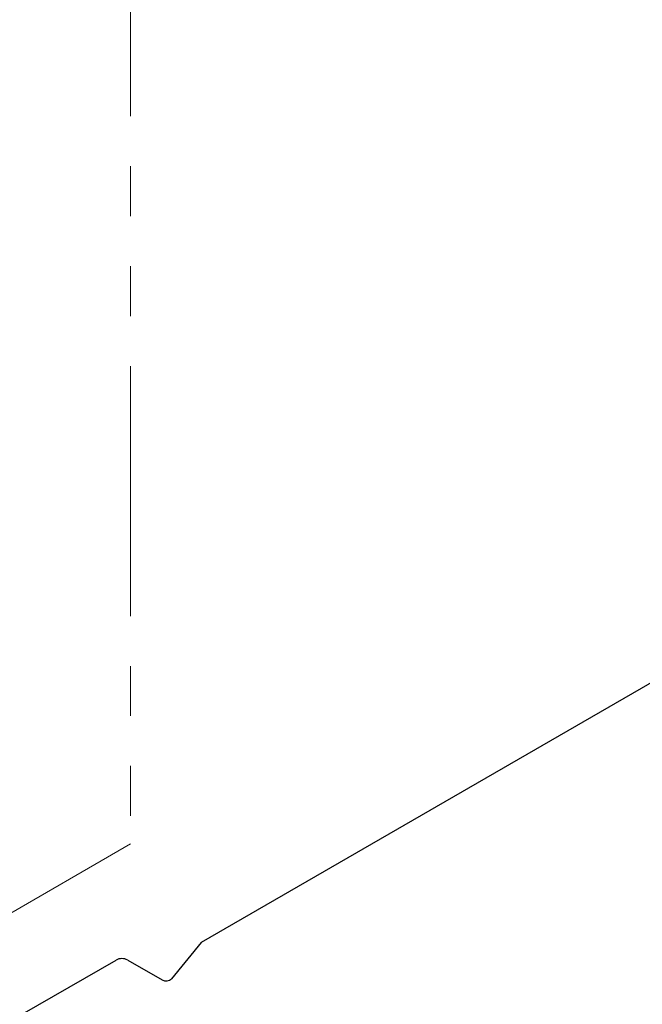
# Model space of a CAD drawing. Header units: millimetres. Extents: x 0 to 420, y 0 to 297.
# Tile 46 of 78: x 120 to 136, y 172 to 197. Entities that reach past the tile are written whole.
import ezdxf

# ---------------------------------------------------------------- set-up
doc = ezdxf.new("R2010")
doc.units = ezdxf.units.MM
doc.linetypes.add('PHANTOM', pattern=[12.7, 6.35, -1.27, 1.27, -1.27, 1.27, -1.27])

msp = doc.modelspace()

# ---------------------------------------------------------------- linework, layer by layer
at = {"color": 7, "linetype": 'PHANTOM', "lineweight": 18}
for p, q in [((123.098, 226.749), (123.098, 176.508)), ((123.098, 176.508), (110.4, 169.177))]:
    msp.add_line(p, q, dxfattribs=at)
at = {"color": 7, "linetype": 'Continuous', "lineweight": 25}
for p, q in [((144.325, 185.227), (124.891, 174.007)), ((124.891, 174.007), (124.141, 173.079)), ((120.345, 172.183), (122.728, 173.559)), ((123.025, 173.559), (123.899, 173.055))]:
    msp.add_line(p, q, dxfattribs=at)
for centre, radius, start, end in [((122.877, 173.272), 0.323, 62.6097, 117.3903), ((124.003, 173.239), 0.211, 240.6794, 310.945)]:
    msp.add_arc(centre, radius, start, end, dxfattribs=at)

doc.saveas('drawing.dxf')
